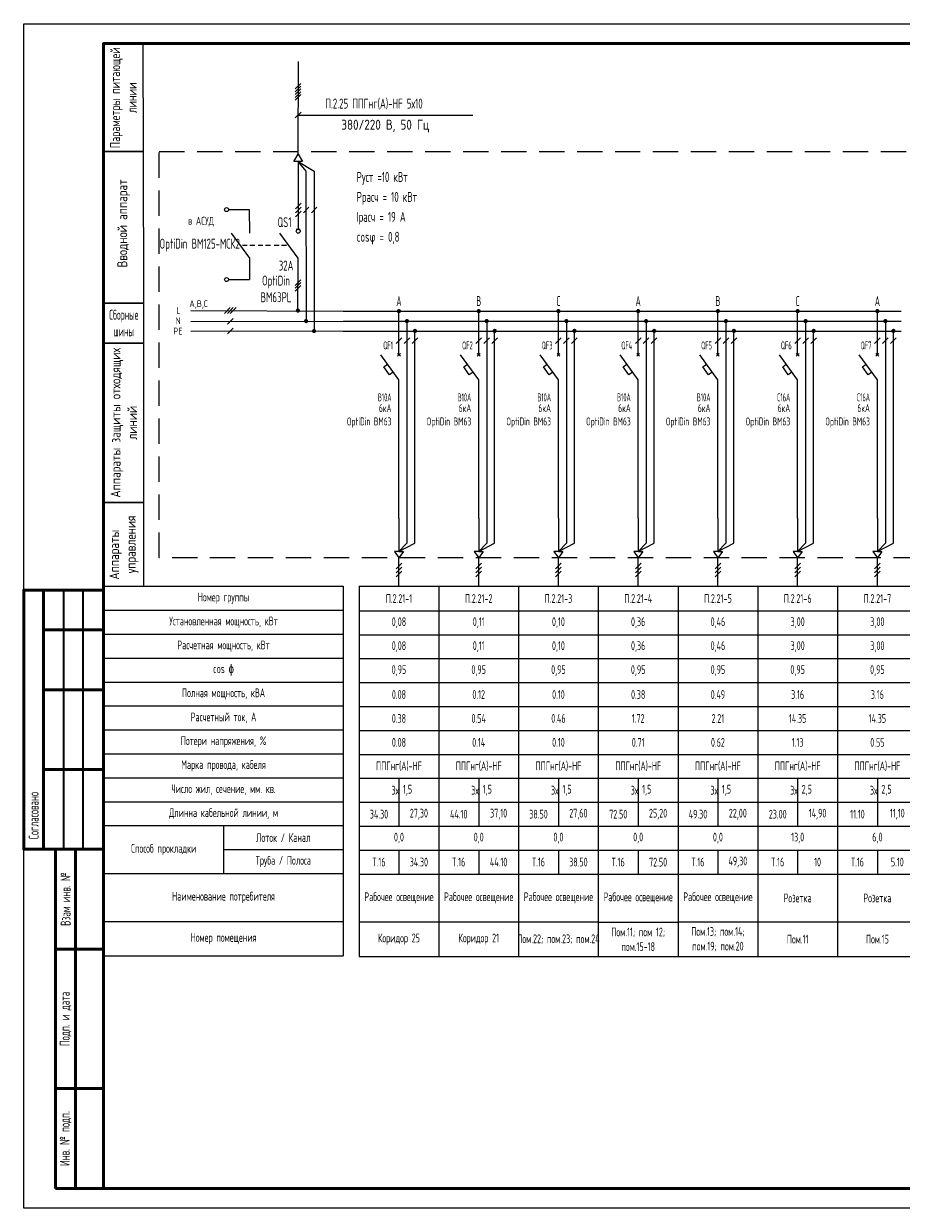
# Model space of a CAD drawing. Header units: millimetres. Extents: x -101899 to 582947, y -77476 to 345289.
# Tile 1 of 100: x 3910 to 25922, y -77476 to -47776. Entities that reach past the tile are written whole.
import ezdxf
from ezdxf.enums import TextEntityAlignment as Align

# ---------------------------------------------------------------- set-up
doc = ezdxf.new("R2010")
doc.units = ezdxf.units.MM
doc.linetypes.add('штриховая2', pattern=[9.525, 6.35, -3.175])
doc.layers.get('Defpoints').update_dxf_attribs({"color": 253})
for name, color, linetype, lineweight in [('текст', 7, 'Continuous', 20), ('ФОРМАТ', 7, 'Continuous', 18), ('ЭО', 1, 'Continuous', 20)]:
    doc.layers.add(name, color=color, linetype=linetype, lineweight=lineweight)
doc.styles.add('$_Electrical_gost', font='cs_gost2304.shx', dxfattribs={"width": 0.8})
doc.styles.add('Electrical_gost', font='cs_gost2304.shx', dxfattribs={"height": 250})
doc.styles.add('ЕСКД', font='cs_gost2304.shx', dxfattribs={"oblique": 15, "height": 2.5})

# ---------------------------------------------------------------- blocks, each defined once
blk = doc.blocks.new('*U362')
for points in [[(48.13, 69.13, 1), (49.19, 69.13, 1)], [(50.18, 66.48, 1), (51.24, 66.48, 1)], [(52.18, 63.99, 1), (53.24, 63.99, 1)]]:
    blk.add_hatch(color=256).paths.add_polyline_path(points)
for p, q in [((47.96, 124.69), (49.38, 126.1)), ((47.96, 123.98), (49.38, 125.39)), ((47.96, 123.27), (49.38, 124.69)), ((47.96, 122.56), (49.38, 123.98)), ((47.96, 121.86), (49.38, 123.27)), ((47.99, 117.42), (49.47, 118.91)), ((48.73, 118.16), (92.52, 118.16)), ((50.73, 104.04), (48.73, 106.48)), ((48.73, 106.48), (52.73, 104.04)), ((50.79, 66.47), (50.73, 104.04)), ((52.73, 104.04), (52.71, 63.99)), ((48.03, 94.66), (49.44, 96.08)), ((48.03, 93.66), (49.44, 95.08)), ((50.03, 93.66), (51.44, 95.08)), ((52.03, 93.66), (53.44, 95.08)), ((48.03, 92.66), (49.44, 94.08)), ((48.23, 89.53), (49.23, 89.53)), ((48.69, 82.23), (44.13, 88.52)), ((48.64, 69.03), (48.69, 82.23)), ((47.98, 75.43), (49.39, 76.84)), ((47.98, 74.72), (49.39, 76.14)), ((47.98, 74.01), (49.39, 75.43)), ((30.22, 68.39), (31.7, 69.87)), ((30.96, 68.39), (32.45, 69.87)), ((31.7, 68.39), (33.19, 69.87)), ((30.96, 65.68), (32.45, 67.17)), ((30.96, 63.26), (32.45, 64.75))]:
    blk.add_line(p, q)
at = {"ltscale": 400}
for p, q in [((21.81, 69.13), (60, 68.99)), ((21.81, 66.43), (60, 66.49)), ((21.81, 64.01), (60, 63.99))]:
    blk.add_line(p, q, dxfattribs=at)
for points in [[(9.88, 135.99), (-0.12, 135.99), (-0.06, 108.99), (9.94, 108.99)], [(9.94, 108.99), (-0.06, 108.99), (0, 70.99), (10, 70.99)], [(10, 70.99), (0, 70.99), (0, 60.99), (10, 60.99)], [(10, 60.99), (0, 60.99), (0, 20.99), (10, 20.99)], [(10, 20.99), (0, 20.99), (0, 0), (10, 0)]]:
    blk.add_lwpolyline(points, close=True)
for points in [[(48.73, 108.36), (48.77, 131.6)], [(48.73, 106.48), (48.73, 89.53)]]:
    blk.add_lwpolyline(points)
blk.add_circle((48.73, 89.03), 0.5)
at = {"layer": 'ЭО', "color": 7, "lineweight": 20}
for p, q in [((47.65, 106.48), (48.73, 108.36)), ((48.73, 108.36), (49.82, 106.48)), ((49.82, 106.48), (47.65, 106.48))]:
    blk.add_line(p, q, dxfattribs=at)
at = {"style": 'ЕСКД'}
blk.add_text('380/220 В, 50 Гц', height=2.5, dxfattribs=at).set_placement((81.61, 113.73), align=Align.BOTTOM_RIGHT)
for s, p in [('А,В,С', (21.43, 70)), ('L', (18.15, 68.31)), ('N', (17.97, 65.71)), ('РЕ', (17.41, 63.13))]:
    blk.add_text(s, height=1.71, dxfattribs=at).set_placement(p)
at = {"char_height": 2.5, "attachment_point": 5, "rotation": 90, "style": 'Electrical_gost'}
for s, insert, width in [('{\\W0.9;Параметры питающей линии}', (4.91, 122.49), 27.0004), ('Вводной аппарат', (4.94, 90.99), 40.0004), ('Аппараты защиты отходящих линий', (5, 40.99), 40), ('Аппараты     управления', (5, 10.49), 20.9858)]:
    blk.add_mtext(s, dxfattribs=dict(at, insert=insert, width=width))
at = {"insert": (5, 65.99), "char_height": 2.5, "width": 10, "attachment_point": 5, "style": 'Electrical_gost'}
blk.add_mtext('{\\W0.6;Сборные шины}', dxfattribs=at)
at = {"style": 'Electrical_gost', "width": 0.8, "flags": 8}
for tag, p in [('ПАРАМЕТРЫ_ПИТАЮЩЕГО_КАБЕЛЯ', (55.52, 119.03)), ('УСТАНОВЛЕННАЯ_МОЩНОСТЬ', (63.39, 100.63)), ('НАИМЕНОВАНИЕ_ЩИТА', (18.8, 100)), ('IP_ЩИТА', (18.8, 95)), ('РАСЧЕТНАЯ_МОЩНОСТЬ', (63.39, 95.63)), ('РАСЧЕТНЫЙ_ТОК', (63.39, 90.63)), ('COSΦ', (63.39, 85.63))]:
    blk.add_attdef(tag, text='', height=2.5, dxfattribs=at).set_placement(p, align=Align.BOTTOM_LEFT)
for tag, p in [('QS', (46.87, 91.89)), ('QS_ТОК', (46.82, 79.77)), ('QS_МАРКА', (46.82, 73.77))]:
    blk.add_attdef(tag, text='', height=2.5, dxfattribs=at).set_placement(p, align=Align.MIDDLE_RIGHT)
blk = doc.blocks.new('*T220')
at = {"color": 0, "linetype": 'ByBlock', "lineweight": -2, "transparency": 16777216}
for p, q in [((0, 0), (6000, 0)), ((0, 0), (0, -9267)), ((6000, 0), (6000, -9267)), ((0, -600), (6000, -600)), ((0, -1200), (6000, -1200)), ((0, -1800), (6000, -1800)), ((0, -2400), (6000, -2400)), ((0, -3000), (6000, -3000)), ((0, -3600), (6000, -3600)), ((0, -4200), (6000, -4200)), ((0, -4800), (6000, -4800)), ((0, -5400), (6000, -5400)), ((0, -6000), (6000, -6000)), ((3000, -6000), (3000, -7200)), ((3000, -6600), (6000, -6600)), ((0, -7200), (6000, -7200)), ((0, -8400), (6000, -8400)), ((0, -9267), (6000, -9267))]:
    blk.add_line(p, q, dxfattribs=at)
at = {"color": 0, "transparency": 16777216, "char_height": 220, "attachment_point": 5, "style": '$_Electrical_gost'}
for s, insert, width in [('Номер группы', (3000, -300), 6000), ('Установленная мощность, кВт', (3000, -900), 5900), ('Расчетная мощность, кВт', (3000, -1500), 5900), ('cos {\\fISOCPEUR|b0|i0|c204|p34;ɸ}', (3000, -2100), 5900), ('Полная мощность, кВА', (3000, -2700), 5900), ('Расчетный ток, А', (3000, -3300), 5900), ('Потери напряжения, %', (3000, -3900), 5900), ('Марка провода, кабеля', (3000, -4500), 5900), ('Число жил, сечение, мм. кв.', (3000, -5100), 5900), ('Длинна кабельной линии, м', (3000, -5700), 5900), ('Лоток / Канал', (4500, -6300), 2900), ('Способ прокладки', (1500, -6600), 2900), ('Труба / Полоса', (4500, -6900), 2900), ('Наименование потребителя', (3000, -7800), 5900), ('Номер помещения', (3000, -8834), 5900)]:
    blk.add_mtext(s, dxfattribs=dict(at, insert=insert, width=width))
blk = doc.blocks.new('*U98')
at = {"layer": 'ФОРМАТ', "lineweight": 50}
for p, q in [((5, 155), (5, 90)), ((5, 145), (20, 145)), ((5, 130), (20, 130)), ((5, 110), (20, 110)), ((8, 65), (8, 90)), ((13, 5), (13, 90)), ((8, 30), (8, 65)), ((8, 65), (20, 65)), ((8, 5), (8, 30)), ((8, 30), (20, 30)), ((20, 5), (8, 5))]:
    blk.add_line(p, q, dxfattribs=at)
at = {"layer": 'ФОРМАТ', "lineweight": 35}
for p, q in [((10, 155), (10, 90)), ((14.84, 155), (14.84, 90)), ((8, 90), (20, 90)), ((8, 90), (20, 90))]:
    blk.add_line(p, q, dxfattribs=at)
at = {"layer": 'ФОРМАТ'}
blk.add_lwpolyline([(0, 297), (420, 297), (420, 0), (0, 0)], close=True, dxfattribs=at)
at = {"layer": 'ФОРМАТ', "lineweight": 53}
blk.add_lwpolyline([(20, 5), (415, 5), (415, 292), (20, 292)], close=True, dxfattribs=at)
at = {"layer": 'ФОРМАТ', "lineweight": 50}
blk.add_lwpolyline([(20, 90), (0, 90), (0, 155), (20, 155)], dxfattribs=at)
at = {"layer": 'ФОРМАТ', "lineweight": 15, "char_height": 2.5, "rotation": 90, "style": '$_Electrical_gost'}
for s, insert, width, attachment_point in [('\\pxl1,t1;Согласовано', (2.5, 90), 65, 4), ('Взам инв. №', (10.5, 77.5), 25, 5), ('Подп. и дата', (10.5, 47.5), 35, 5), ('Инв. № подп.', (10.5, 17.5), 25, 5)]:
    blk.add_mtext(s, dxfattribs=dict(at, insert=insert, width=width, attachment_point=attachment_point))
blk = doc.blocks.new('*U354')
for points in [[(13.47, 68.99, 1), (14.53, 68.99, 1)], [(15.47, 66.49, 1), (16.53, 66.49, 1)], [(17.49, 64.04, 1), (18.55, 64.04, 1)]]:
    blk.add_hatch(color=256).paths.add_polyline_path(points)
at = {"ltscale": 400}
for p, q in [((0, 68.99), (20, 68.99)), ((0, 66.49), (20, 66.49)), ((0, 63.99), (20, 63.99))]:
    blk.add_line(p, q, dxfattribs=at)
for p, q in [((13.65, 57.67), (14.35, 58.38)), ((13.65, 58.38), (14.35, 57.67)), ((14, 31), (14, 38.3)), ((14, 17.1), (14, 31)), ((14, 17.1), (14, 8.7)), ((14, 0), (14, 7.11))]:
    blk.add_line(p, q)
for points in [[(14, 58.03), (14, 68.99)], [(16, 66.49), (16, 10.81), (14, 8.7), (18, 10.81), (18, 63.99)], [(13.29, 60.87), (14.71, 62.28)], [(15.29, 60.87), (16.71, 62.28)], [(17.29, 60.87), (18.71, 62.28)], [(14, 38.3), (14, 51.74), (9.45, 58.03)], [(12.58, 53.71), (11.65, 53.04), (10.24, 55.02), (11.15, 55.68)], [(14, 8.7), (12.87, 8.7), (14, 7.11)], [(14, 8.7), (15.13, 8.7), (14, 7.11)], [(13.29, 4.4), (14.71, 5.82)], [(13.29, 3.4), (14.71, 4.82)], [(13.29, 2.4), (14.71, 3.82)]]:
    blk.add_lwpolyline(points)
at = {"style": 'Electrical_gost', "width": 0.6, "flags": 8}
blk.add_attdef('ФАЗА', text='', height=2.5, dxfattribs=at).set_placement((14, 69.51), align=Align.BOTTOM_CENTER)
for tag, p in [('QF', (12.5, 60.39)), ('ХАРАКТЕРИСТИКА_И_ТОК', (12.14, 47.37)), ('ОТКЛЮЧАЮЩАЯ_СПОСОБНОСТЬ', (12.14, 43.87)), ('МАРКА', (12.14, 40.37))]:
    blk.add_attdef(tag, text='', height=2, dxfattribs=at).set_placement(p, align=Align.MIDDLE_RIGHT)
blk = doc.blocks.new('*T221')
at = {"color": 0, "linetype": 'ByBlock', "lineweight": -2, "transparency": 16777216}
for p, q in [((0, 0), (2000, 0)), ((0, 0), (0, -9280)), ((2000, 0), (2000, -9280)), ((0, -613), (2000, -613)), ((0, -1213), (2000, -1213)), ((0, -1813), (2000, -1813)), ((0, -2413), (2000, -2413)), ((0, -3013), (2000, -3013)), ((0, -3613), (2000, -3613)), ((0, -4213), (2000, -4213)), ((0, -4813), (2000, -4813)), ((1000, -4813), (1000, -6013)), ((0, -5413), (2000, -5413)), ((0, -6013), (2000, -6013)), ((0, -6613), (2000, -6613)), ((1000, -6613), (1000, -7213)), ((0, -7213), (2000, -7213)), ((0, -8413), (2000, -8413)), ((0, -9280), (2000, -9280))]:
    blk.add_line(p, q, dxfattribs=at)
at = {"color": 0, "transparency": 16777216, "char_height": 220, "style": '$_Electrical_gost'}
for s, insert, width, attachment_point in [('П.2.21-1', (1000, -306), 2000, 5), ('0,08', (1000, -913), 1900, 5), ('0,08', (1000, -1513), 1900, 5), ('0,95', (1000, -2113), 1999, 5), ('0.08', (1000, -2713), 1999, 5), ('0.38', (1000, -3313), 1999, 5), ('0.08', (1000, -3913), 1999, 5), ('ППГнг(А)-HF', (1000, -4513), 1900, 5), ('3х', (999, -5113), 998, 6), ('1,5', (1100, -5113), 800, 4), ('34.30', (500, -5713), 999, 5), ('27,30', (1500, -5713), 999, 5), ('0,0', (1000, -6313), 1999, 5), ('Т.16', (500, -6913), 999, 5), ('34.30', (1500, -6913), 999, 5), ('Рабочее освещение', (1000, -7813), 1900, 5), ('Коридор 25', (1000, -8846), 1900, 5)]:
    blk.add_mtext(s, dxfattribs=dict(at, insert=insert, width=width, attachment_point=attachment_point))
blk = doc.blocks.new('*T222')
at = {"color": 0, "linetype": 'ByBlock', "lineweight": -2, "transparency": 16777216}
for p, q in [((0, 0), (2000, 0)), ((0, 0), (0, -9280)), ((2000, 0), (2000, -9280)), ((0, -613), (2000, -613)), ((0, -1213), (2000, -1213)), ((0, -1813), (2000, -1813)), ((0, -2413), (2000, -2413)), ((0, -3013), (2000, -3013)), ((0, -3613), (2000, -3613)), ((0, -4213), (2000, -4213)), ((0, -4813), (2000, -4813)), ((0, -5413), (2000, -5413)), ((1000, -5413), (1000, -6013)), ((0, -6013), (2000, -6013)), ((0, -6613), (2000, -6613)), ((1000, -6613), (1000, -7213)), ((0, -7213), (2000, -7213)), ((0, -8413), (2000, -8413)), ((0, -9280), (2000, -9280))]:
    blk.add_line(p, q, dxfattribs=at)
at = {"layer": 'Defpoints', "color": 8, "linetype": 'ByBlock', "lineweight": 0, "transparency": 16777216}
blk.add_line((1000, -4813), (1000, -5413), dxfattribs=at)
at = {"color": 0, "transparency": 16777216, "char_height": 220, "style": '$_Electrical_gost'}
for s, insert, width, attachment_point in [('П.2.21-2', (1000, -306), 2000, 5), ('0,11', (1000, -913), 1900, 5), ('0,11', (1000, -1513), 1900, 5), ('0,95', (1000, -2113), 1999, 5), ('0.12', (1000, -2713), 1999, 5), ('0.54', (1000, -3313), 1999, 5), ('0.14', (1000, -3913), 1999, 5), ('ППГнг(А)-HF', (1000, -4513), 1900, 5), ('3х', (999, -5113), 998, 6), ('1,5', (1100, -5113), 800, 4), ('44.10', (500, -5713), 999, 5), ('37,10', (1500, -5713), 999, 5), ('0,0', (1000, -6313), 1999, 5), ('Т.16', (500, -6913), 999, 5), ('44.10', (1500, -6913), 999, 5), ('Рабочее освещение', (1000, -7813), 1900, 5), ('Коридор 21', (1000, -8846), 1900, 5)]:
    blk.add_mtext(s, dxfattribs=dict(at, insert=insert, width=width, attachment_point=attachment_point))
blk = doc.blocks.new('*T223')
at = {"color": 0, "linetype": 'ByBlock', "lineweight": -2, "transparency": 16777216}
for p, q in [((0, 0), (2000, 0)), ((0, 0), (0, -9280)), ((2000, 0), (2000, -9280)), ((0, -613), (2000, -613)), ((0, -1213), (2000, -1213)), ((0, -1813), (2000, -1813)), ((0, -2413), (2000, -2413)), ((0, -3013), (2000, -3013)), ((0, -3613), (2000, -3613)), ((0, -4213), (2000, -4213)), ((0, -4813), (2000, -4813)), ((0, -5413), (2000, -5413)), ((1000, -5413), (1000, -6013)), ((0, -6013), (2000, -6013)), ((0, -6613), (2000, -6613)), ((1000, -6613), (1000, -7213)), ((0, -7213), (2000, -7213)), ((0, -8413), (2000, -8413)), ((0, -9280), (2000, -9280))]:
    blk.add_line(p, q, dxfattribs=at)
at = {"layer": 'Defpoints', "color": 8, "linetype": 'ByBlock', "lineweight": 0, "transparency": 16777216}
blk.add_line((1000, -4813), (1000, -5413), dxfattribs=at)
at = {"color": 0, "transparency": 16777216, "char_height": 220, "style": '$_Electrical_gost'}
for s, insert, width, attachment_point in [('П.2.21-3', (1000, -306), 2000, 5), ('0,10', (1000, -913), 1900, 5), ('0,10', (1000, -1513), 1900, 5), ('0,95', (1000, -2113), 1999, 5), ('0.10', (1000, -2713), 1999, 5), ('0.46', (1000, -3313), 1999, 5), ('0.10', (1000, -3913), 1999, 5), ('ППГнг(А)-HF', (1000, -4513), 1900, 5), ('3х', (999, -5113), 998, 6), ('1,5', (1100, -5113), 800, 4), ('38.50', (500, -5713), 999, 5), ('27,60', (1500, -5713), 999, 5), ('0,0', (1000, -6313), 1999, 5), ('Т.16', (500, -6913), 999, 5), ('38.50', (1500, -6913), 999, 5), ('Рабочее освещение', (1000, -7813), 1900, 5), ('Пом.22; пом.23; пом.24', (1000, -8846), 1900, 5)]:
    blk.add_mtext(s, dxfattribs=dict(at, insert=insert, width=width, attachment_point=attachment_point))
blk = doc.blocks.new('*T224')
at = {"color": 0, "linetype": 'ByBlock', "lineweight": -2, "transparency": 16777216}
for p, q in [((0, 0), (2000, 0)), ((0, 0), (0, -9284)), ((2000, 0), (2000, -9284)), ((0, -613), (2000, -613)), ((0, -1213), (2000, -1213)), ((0, -1813), (2000, -1813)), ((0, -2413), (2000, -2413)), ((0, -3013), (2000, -3013)), ((0, -3613), (2000, -3613)), ((0, -4213), (2000, -4213)), ((0, -4813), (2000, -4813)), ((0, -5413), (2000, -5413)), ((1000, -5413), (1000, -6013)), ((0, -6013), (2000, -6013)), ((0, -6613), (2000, -6613)), ((1000, -6613), (1000, -7217)), ((0, -7217), (2000, -7217)), ((0, -8417), (2000, -8417)), ((0, -9284), (2000, -9284))]:
    blk.add_line(p, q, dxfattribs=at)
at = {"layer": 'Defpoints', "color": 8, "linetype": 'ByBlock', "lineweight": 0, "transparency": 16777216}
blk.add_line((1000, -4813), (1000, -5413), dxfattribs=at)
at = {"color": 0, "transparency": 16777216, "char_height": 220, "style": '$_Electrical_gost'}
for s, insert, width, attachment_point in [('П.2.21-4', (1000, -306), 2000, 5), ('0,36', (1000, -913), 1900, 5), ('0,36', (1000, -1513), 1900, 5), ('0,95', (1000, -2113), 1999, 5), ('0.38', (1000, -2713), 1999, 5), ('1.72', (1000, -3313), 1999, 5), ('0.71', (1000, -3913), 1999, 5), ('ППГнг(А)-HF', (1000, -4513), 1900, 5), ('3х', (999, -5113), 998, 6), ('1,5', (1100, -5113), 800, 4), ('72.50', (500, -5713), 999, 5), ('25,20', (1500, -5713), 999, 5), ('0,0', (1000, -6313), 1999, 5), ('Т.16', (500, -6915), 999, 5), ('72.50', (1500, -6915), 999, 5), ('Рабочее освещение', (1000, -7817), 1900, 5), ('Пом.11; пом 12; пом.15-18 ', (1000, -8850), 1900, 5)]:
    blk.add_mtext(s, dxfattribs=dict(at, insert=insert, width=width, attachment_point=attachment_point))
blk = doc.blocks.new('*T225')
at = {"color": 0, "linetype": 'ByBlock', "lineweight": -2, "transparency": 16777216}
for p, q in [((0, 0), (2000, 0)), ((0, 0), (0, -9280)), ((2000, 0), (2000, -9280)), ((0, -613), (2000, -613)), ((0, -1213), (2000, -1213)), ((0, -1813), (2000, -1813)), ((0, -2413), (2000, -2413)), ((0, -3013), (2000, -3013)), ((0, -3613), (2000, -3613)), ((0, -4213), (2000, -4213)), ((0, -4813), (2000, -4813)), ((0, -5413), (2000, -5413)), ((1000, -5413), (1000, -6013)), ((0, -6013), (2000, -6013)), ((0, -6613), (2000, -6613)), ((1000, -6613), (1000, -7213)), ((0, -7213), (2000, -7213)), ((0, -8413), (2000, -8413)), ((0, -9280), (2000, -9280))]:
    blk.add_line(p, q, dxfattribs=at)
at = {"layer": 'Defpoints', "color": 8, "linetype": 'ByBlock', "lineweight": 0, "transparency": 16777216}
blk.add_line((1000, -4813), (1000, -5413), dxfattribs=at)
at = {"color": 0, "transparency": 16777216, "char_height": 220, "style": '$_Electrical_gost'}
for s, insert, width, attachment_point in [('П.2.21-5', (1000, -306), 2000, 5), ('0,46', (1000, -913), 1900, 5), ('0,46', (1000, -1513), 1900, 5), ('0,95', (1000, -2113), 1999, 5), ('0.49', (1000, -2713), 1999, 5), ('2.21', (1000, -3313), 1999, 5), ('0.62', (1000, -3913), 1999, 5), ('ППГнг(А)-HF', (1000, -4513), 1900, 5), ('3х', (999, -5113), 998, 6), ('1,5', (1100, -5113), 800, 4), ('49.30', (500, -5713), 999, 5), ('22,00', (1500, -5713), 999, 5), ('0,0', (1000, -6313), 1999, 5), ('Т.16', (500, -6913), 999, 5), ('49,30', (1500, -6913), 999, 5), ('Рабочее освещение', (1000, -7813), 1900, 5), ('Пом.13; пом.14; пом.19; пом.20 ', (1000, -8846), 1900, 5)]:
    blk.add_mtext(s, dxfattribs=dict(at, insert=insert, width=width, attachment_point=attachment_point))
blk = doc.blocks.new('*T226')
at = {"color": 0, "linetype": 'ByBlock', "lineweight": -2, "transparency": 16777216}
for p, q in [((0, 0), (2000, 0)), ((0, 0), (0, -9280)), ((2000, 0), (2000, -9280)), ((0, -613), (2000, -613)), ((0, -1213), (2000, -1213)), ((0, -1813), (2000, -1813)), ((0, -2413), (2000, -2413)), ((0, -3013), (2000, -3013)), ((0, -3613), (2000, -3613)), ((0, -4213), (2000, -4213)), ((0, -4813), (2000, -4813)), ((0, -5413), (2000, -5413)), ((1000, -5413), (1000, -6013)), ((0, -6013), (2000, -6013)), ((0, -6613), (2000, -6613)), ((1000, -6613), (1000, -7213)), ((0, -7213), (2000, -7213)), ((0, -8413), (2000, -8413)), ((0, -9280), (2000, -9280))]:
    blk.add_line(p, q, dxfattribs=at)
at = {"layer": 'Defpoints', "color": 8, "linetype": 'ByBlock', "lineweight": 0, "transparency": 16777216}
blk.add_line((1000, -4813), (1000, -5413), dxfattribs=at)
at = {"color": 0, "transparency": 16777216, "char_height": 220, "style": '$_Electrical_gost'}
for s, insert, width, attachment_point in [('П.2.21-6', (1000, -306), 2000, 5), ('3,00', (1000, -913), 1900, 5), ('3,00', (1000, -1513), 1900, 5), ('0,95', (1000, -2113), 1999, 5), ('3.16', (1000, -2713), 1999, 5), ('14.35', (1000, -3313), 1999, 5), ('1.13', (1000, -3913), 1999, 5), ('ППГнг(А)-HF', (1000, -4513), 1900, 5), ('3х', (999, -5113), 998, 6), ('2,5', (1100, -5113), 800, 4), ('23.00', (500, -5713), 999, 5), ('14,90', (1500, -5713), 999, 5), ('13,0', (1000, -6313), 1999, 5), ('Т.16', (500, -6913), 999, 5), ('10', (1500, -6913), 999, 5), ('Розетка', (1000, -7813), 1900, 5), ('Пом.11', (1000, -8846), 1900, 5)]:
    blk.add_mtext(s, dxfattribs=dict(at, insert=insert, width=width, attachment_point=attachment_point))
blk = doc.blocks.new('*T227')
at = {"color": 0, "linetype": 'ByBlock', "lineweight": -2, "transparency": 16777216}
for p, q in [((0, 0), (2000, 0)), ((0, 0), (0, -9280)), ((2000, 0), (2000, -9280)), ((0, -613), (2000, -613)), ((0, -1213), (2000, -1213)), ((0, -1813), (2000, -1813)), ((0, -2413), (2000, -2413)), ((0, -3013), (2000, -3013)), ((0, -3613), (2000, -3613)), ((0, -4213), (2000, -4213)), ((0, -4813), (2000, -4813)), ((0, -5413), (2000, -5413)), ((1000, -5413), (1000, -6013)), ((0, -6013), (2000, -6013)), ((0, -6613), (2000, -6613)), ((1000, -6613), (1000, -7213)), ((0, -7213), (2000, -7213)), ((0, -8413), (2000, -8413)), ((0, -9280), (2000, -9280))]:
    blk.add_line(p, q, dxfattribs=at)
at = {"layer": 'Defpoints', "color": 8, "linetype": 'ByBlock', "lineweight": 0, "transparency": 16777216}
blk.add_line((1000, -4813), (1000, -5413), dxfattribs=at)
at = {"color": 0, "transparency": 16777216, "char_height": 220, "style": '$_Electrical_gost'}
for s, insert, width, attachment_point in [('П.2.21-7', (1000, -306), 2000, 5), ('3,00', (1000, -913), 1900, 5), ('3,00', (1000, -1513), 1900, 5), ('0,95', (1000, -2113), 1999, 5), ('3.16', (1000, -2713), 1999, 5), ('14.35', (1000, -3313), 1999, 5), ('0.55', (1000, -3913), 1999, 5), ('ППГнг(А)-HF', (1000, -4513), 1900, 5), ('3х', (999, -5113), 998, 6), ('2,5', (1100, -5113), 800, 4), ('11.10', (500, -5713), 999, 5), ('11,10', (1500, -5713), 999, 5), ('6,0', (1000, -6313), 1999, 5), ('Т.16', (500, -6913), 999, 5), ('5.10', (1500, -6913), 999, 5), ('Розетка', (1000, -7813), 1900, 5), ('Пом.15', (1000, -8846), 1900, 5)]:
    blk.add_mtext(s, dxfattribs=dict(at, insert=insert, width=width, attachment_point=attachment_point))

msp = doc.modelspace()

# ---------------------------------------------------------------- linework, layer by layer
msp.add_line((12322.2, -61881.4), (12322.2, -62390.9))
at = {"linetype": 'штриховая2', "ltscale": 100}
msp.add_lwpolyline([(7311.3, -50982.8), (40650.4, -50982.8), (40650.4, -61163.6), (7311.3, -61163.6)], close=True, dxfattribs=at)
for points in [[(9048.5, -52434.8), (9569.2, -52434.8)], [(9569.2, -52434.8), (9570.7, -53026.4)], [(9115, -53026.4), (9570.3, -53655.1), (9570.3, -54190.6)], [(9517.4, -53340.7), (9394.1, -53340.7)], [(9704.1, -53340.7), (9580.8, -53340.7)], [(9912, -53340.7), (9788.8, -53340.7)], [(10098.7, -53340.7), (9975.5, -53340.7)], [(10316.1, -53340.7), (10192.9, -53340.7)], [(10502.8, -53340.7), (10379.6, -53340.7)], [(9048.3, -54190.6), (9570.3, -54190.6)]]:
    msp.add_lwpolyline(points)
for centre in [(8998.8, -52437.6), (8998.5, -54190.6)]:
    msp.add_circle(centre, 49.8)
at = {"layer": 'ЭО', "color": 7, "lineweight": 20}
for p, q in [((10687.2, -51233.5), (10795.5, -51045.8)), ((10795.5, -51045.8), (10903.9, -51233.5)), ((10903.9, -51233.5), (10687.2, -51233.5))]:
    msp.add_line(p, q, dxfattribs=at)

# ---------------------------------------------------------------- block references
at = {"xscale": 100, "yscale": 100, "zscale": 100}
msp.add_blockref('*U98', (3910, -77475.9), dxfattribs=at)
ref = msp.add_blockref('*U362', (5922.1, -61881.4), dxfattribs=dict(xscale=100, yscale=100, zscale=100))
ref.add_attrib('УСТАНОВЛЕННАЯ_МОЩНОСТЬ', 'Руст =10 кВт', dxfattribs={"height": 250, "style": 'Electrical_gost', "width": 0.8}).set_placement((12260.9, -51818.6), align=Align.BOTTOM_LEFT)
ref.add_attrib('РАСЧЕТНАЯ_МОЩНОСТЬ', 'Ррасч = 10 кВт', dxfattribs={"height": 250, "style": 'Electrical_gost', "width": 0.8}).set_placement((12260.9, -52318.6), align=Align.BOTTOM_LEFT)
ref.add_attrib('РАСЧЕТНЫЙ_ТОК', 'Iрасч = 19 А', dxfattribs={"height": 250, "style": 'Electrical_gost', "width": 0.8}).set_placement((12260.9, -52818.6), align=Align.BOTTOM_LEFT)
ref.add_attrib('COSΦ', 'cosφ = 0,8', dxfattribs={"height": 250, "style": 'Electrical_gost', "width": 0.8}).set_placement((12260.9, -53318.6), align=Align.BOTTOM_LEFT)
ref.add_attrib('ПАРАМЕТРЫ_ПИТАЮЩЕГО_КАБЕЛЯ', 'П.2.25 ППГнг(А)-HF 5х10', dxfattribs={"height": 250, "style": 'Electrical_gost', "width": 0.8}).set_placement((11474.3, -49978.2), align=Align.BOTTOM_LEFT)
ref = msp.add_blockref('*U354', (11922.3, -61881.4), dxfattribs=dict(xscale=100, yscale=100, zscale=100))
ref.add_attrib('QF', 'QF1', dxfattribs={"height": 200, "style": 'Electrical_gost', "width": 0.6}).set_placement((13172.5, -55842), align=Align.MIDDLE_RIGHT)
ref.add_attrib('ХАРАКТЕРИСТИКА_И_ТОК', 'В10А', dxfattribs={"height": 200, "style": 'Electrical_gost', "width": 0.6}).set_placement((13135.8, -57144.4), align=Align.MIDDLE_RIGHT)
ref.add_attrib('ФАЗА', 'А', dxfattribs={"height": 250, "style": 'Electrical_gost', "width": 0.6}).set_placement((13322.2, -54930.5), align=Align.BOTTOM_CENTER)
ref = msp.add_blockref('*U354', (13922.4, -61881.4), dxfattribs=dict(xscale=100, yscale=100, zscale=100))
ref.add_attrib('QF', 'QF2', dxfattribs={"height": 200, "style": 'Electrical_gost', "width": 0.6}).set_placement((15172.6, -55842), align=Align.MIDDLE_RIGHT)
ref.add_attrib('ХАРАКТЕРИСТИКА_И_ТОК', 'В10А', dxfattribs={"height": 200, "style": 'Electrical_gost', "width": 0.6}).set_placement((15135.9, -57144.4), align=Align.MIDDLE_RIGHT)
ref.add_attrib('ФАЗА', 'В', dxfattribs={"height": 250, "style": 'Electrical_gost', "width": 0.6}).set_placement((15322.3, -54930.5), align=Align.BOTTOM_CENTER)
ref = msp.add_blockref('*U354', (15922.4, -61881.4), dxfattribs=dict(xscale=100, yscale=100, zscale=100))
ref.add_attrib('QF', 'QF3', dxfattribs={"height": 200, "style": 'Electrical_gost', "width": 0.6}).set_placement((17172.7, -55842), align=Align.MIDDLE_RIGHT)
ref.add_attrib('ХАРАКТЕРИСТИКА_И_ТОК', 'В10А', dxfattribs={"height": 200, "style": 'Electrical_gost', "width": 0.6}).set_placement((17136, -57144.4), align=Align.MIDDLE_RIGHT)
ref.add_attrib('ФАЗА', 'С', dxfattribs={"height": 250, "style": 'Electrical_gost', "width": 0.6}).set_placement((17322.4, -54930.5), align=Align.BOTTOM_CENTER)
ref = msp.add_blockref('*U354', (17922.3, -61881.4), dxfattribs=dict(xscale=100, yscale=100, zscale=100))
ref.add_attrib('QF', 'QF4', dxfattribs={"height": 200, "style": 'Electrical_gost', "width": 0.6}).set_placement((19172.5, -55842), align=Align.MIDDLE_RIGHT)
ref.add_attrib('ХАРАКТЕРИСТИКА_И_ТОК', 'В10А', dxfattribs={"height": 200, "style": 'Electrical_gost', "width": 0.6}).set_placement((19135.8, -57144.4), align=Align.MIDDLE_RIGHT)
ref.add_attrib('ФАЗА', 'А', dxfattribs={"height": 250, "style": 'Electrical_gost', "width": 0.6}).set_placement((19322.2, -54930.5), align=Align.BOTTOM_CENTER)
ref = msp.add_blockref('*U354', (19922.4, -61881.4), dxfattribs=dict(xscale=100, yscale=100, zscale=100))
ref.add_attrib('QF', 'QF5', dxfattribs={"height": 200, "style": 'Electrical_gost', "width": 0.6}).set_placement((21172.6, -55842), align=Align.MIDDLE_RIGHT)
ref.add_attrib('ХАРАКТЕРИСТИКА_И_ТОК', 'В10А', dxfattribs={"height": 200, "style": 'Electrical_gost', "width": 0.6}).set_placement((21135.9, -57144.4), align=Align.MIDDLE_RIGHT)
ref.add_attrib('ФАЗА', 'В', dxfattribs={"height": 250, "style": 'Electrical_gost', "width": 0.6}).set_placement((21322.3, -54930.5), align=Align.BOTTOM_CENTER)
ref = msp.add_blockref('*U354', (21922.4, -61881.4), dxfattribs=dict(xscale=100, yscale=100, zscale=100))
ref.add_attrib('QF', 'QF6', dxfattribs={"height": 200, "style": 'Electrical_gost', "width": 0.6}).set_placement((23172.7, -55842), align=Align.MIDDLE_RIGHT)
ref.add_attrib('ХАРАКТЕРИСТИКА_И_ТОК', 'С16А', dxfattribs={"height": 200, "style": 'Electrical_gost', "width": 0.6}).set_placement((23136, -57144.4), align=Align.MIDDLE_RIGHT)
ref.add_attrib('ФАЗА', 'С', dxfattribs={"height": 250, "style": 'Electrical_gost', "width": 0.6}).set_placement((23322.4, -54930.5), align=Align.BOTTOM_CENTER)
ref = msp.add_blockref('*U354', (23922.3, -61881.4), dxfattribs=dict(xscale=100, yscale=100, zscale=100))
ref.add_attrib('QF', 'QF7', dxfattribs={"height": 200, "style": 'Electrical_gost', "width": 0.6}).set_placement((25172.5, -55842), align=Align.MIDDLE_RIGHT)
ref.add_attrib('ХАРАКТЕРИСТИКА_И_ТОК', 'С16А', dxfattribs={"height": 200, "style": 'Electrical_gost', "width": 0.6}).set_placement((25135.8, -57144.4), align=Align.MIDDLE_RIGHT)
ref.add_attrib('ФАЗА', 'А', dxfattribs={"height": 250, "style": 'Electrical_gost', "width": 0.6}).set_placement((25322.2, -54930.5), align=Align.BOTTOM_CENTER)
for name, p in [('*T220', (5922.1, -61881.4)), ('*T221', (12322.2, -61881.4)), ('*T222', (14322.2, -61881.4)), ('*T223', (16322.2, -61881.4)), ('*T224', (18322.2, -61881.4)), ('*T225', (20322.2, -61881.4)), ('*T226', (22322.2, -61881.4)), ('*T227', (24322.2, -61881.4))]:
    msp.add_blockref(name, p)

# ---------------------------------------------------------------- texts
at = {"layer": 'текст'}
for s, insert, char_height, width, attachment_point, style in [('{\\W0.8;в АСУД}', (8357.8, -52738.9), 200, 813.893, 5, 'Electrical_gost'), ('QS1', (10452.6, -52752.5), 250, 588.052, 5, '$_Electrical_gost'), ('OptiDin BM125-МСК2', (8327.1, -53328.9), 250, 2299.252, 5, '$_Electrical_gost'), ('32А', (10490.8, -53840), 250, 588.052, 5, '$_Electrical_gost'), ('OptiDin \\PBM63РL', (10239, -54424.7), 250, 992.571, 5, '$_Electrical_gost'), ('{\\W0.7;6кА\\POptiDin ВМ63}', (13134.8, -57611.3), 200, 1122.58, 6, '$_Electrical_gost'), ('{\\W0.7;6кА\\POptiDin ВМ63}', (15134.9, -57611.3), 200, 1122.58, 6, '$_Electrical_gost'), ('{\\W0.7;6кА\\POptiDin ВМ63}', (17135, -57611.3), 200, 1122.58, 6, '$_Electrical_gost'), ('{\\W0.7;6кА\\POptiDin ВМ63}', (19134.8, -57611.3), 200, 1122.58, 6, '$_Electrical_gost'), ('{\\W0.7;6кА\\POptiDin ВМ63}', (21134.9, -57611.3), 200, 1122.58, 6, '$_Electrical_gost'), ('{\\W0.7;6кА\\POptiDin ВМ63}', (23135, -57611.3), 200, 1122.58, 6, '$_Electrical_gost'), ('{\\W0.7;6кА\\POptiDin ВМ63}', (25134.8, -57611.3), 200, 1122.58, 6, '$_Electrical_gost')]:
    msp.add_mtext(s, dxfattribs=dict(at, insert=insert, char_height=char_height, width=width, attachment_point=attachment_point, style=style))

doc.saveas('drawing.dxf')
